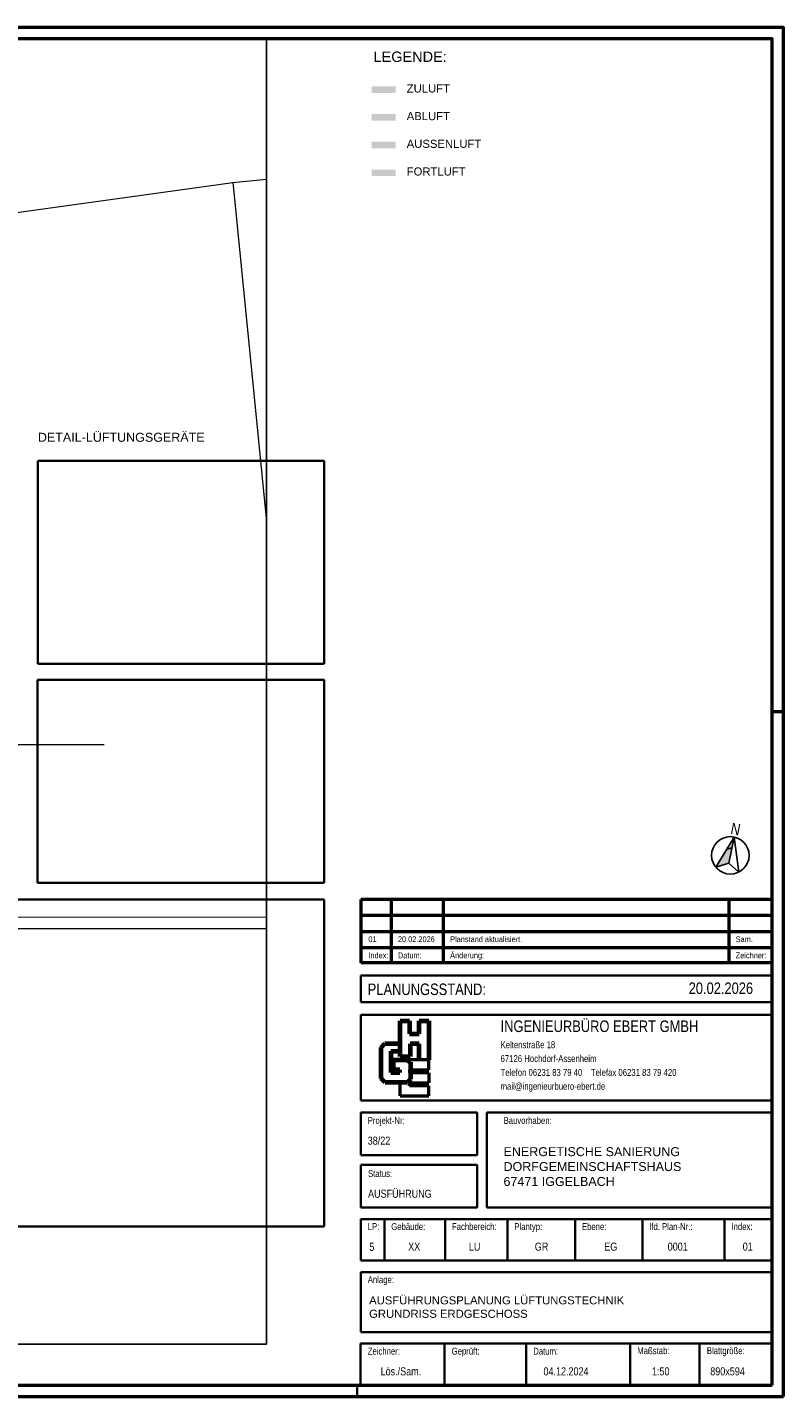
# Model space of a CAD drawing. Extents: x -357 to 533, y -64 to 530.
# Tile 135 of 135: x 205 to 533, y -64 to 530. Entities that reach past the tile are written whole.
import ezdxf
from ezdxf.lldxf.tags import DXFTag

# ---------------------------------------------------------------- set-up
doc = ezdxf.new("R2010")
doc.units = 0
doc.layers.get('0').update_dxf_attribs({"lineweight": 35})
for name, color, linetype, lineweight in [('5_EG-BESTAND', 7, 'Continuous', 25), ('5_EG-DURCHBRÜCHE', 7, 'Continuous', 25), ('L_Index', 7, 'Continuous', 50), ('Legende', 7, 'Continuous', 18), ('Nordpfeil', 7, 'Continuous', 25), ('PLAN_5-102A Grundriss EG', 7, 'Continuous', 25), ('Plankopf', 7, 'Continuous', 35), ('Plannummer', 7, 'Continuous', 35)]:
    doc.layers.add(name, color=color, linetype=linetype, lineweight=lineweight)
for name, color, linetype, lineweight, true_color in [('L_Abluft_2D_Rohr', 7, 'Continuous', 18, 0xf7d209), ('L_Aussenluft', 7, 'Continuous', 35, 0x66ff33), ('L_Fortluft', 7, 'Continuous', 35, 0x993300), ('L_Zuluft_2D_Rohr', 6, 'Continuous', 18, 0xff00ff), ('Rahmen', 7, 'Continuous', 35, 0x009900), ('X_Bitmap', 1, 'Continuous', 35, 0xff0000)]:
    doc.layers.add(name, color=color, linetype=linetype, lineweight=lineweight, true_color=true_color)
doc.styles.add('Arial', font='arial.ttf')
doc.styles.get("Standard").update_dxf_attribs({"font": 'arial.ttf'})
tags = doc.linetypes.add('PUNKT2_S9', pattern=[0.0005, 0, -0.0005]).pattern_tags.tags
tags[6:7] = [DXFTag(74, 4), DXFTag(75, 0), DXFTag(340, '0'), DXFTag(46, 1.0), DXFTag(50, 0.0), DXFTag(44, 0.0), DXFTag(45, 0.0)]
tags[4:5] = [DXFTag(74, 4), DXFTag(75, 0), DXFTag(340, '0'), DXFTag(46, 1.0), DXFTag(50, 0.0), DXFTag(44, 0.0), DXFTag(45, 0.0)]
tags = doc.linetypes.add('STRICHPUNKT2', pattern=[12.7, 6.35, -3.175, 0, -3.175]).pattern_tags.tags
tags[10:11] = [DXFTag(74, 4), DXFTag(75, 0), DXFTag(340, '0'), DXFTag(46, 0.0), DXFTag(50, 0.0), DXFTag(44, 0.0), DXFTag(45, 0.0)]
tags[8:9] = [DXFTag(74, 4), DXFTag(75, 0), DXFTag(340, '0'), DXFTag(46, 0.0), DXFTag(50, 0.0), DXFTag(44, 0.0), DXFTag(45, 0.0)]
tags[6:7] = [DXFTag(74, 4), DXFTag(75, 0), DXFTag(340, '0'), DXFTag(46, 0.0), DXFTag(50, 0.0), DXFTag(44, 0.0), DXFTag(45, 0.0)]
tags[4:5] = [DXFTag(74, 4), DXFTag(75, 0), DXFTag(340, '0'), DXFTag(46, 0.0), DXFTag(50, 0.0), DXFTag(44, 0.0), DXFTag(45, 0.0)]
picture_1 = doc.add_image_def('image1.jpg', size_in_pixel=(1004, 708))
picture_2 = doc.add_image_def('image2.jpg', size_in_pixel=(1001, 710))
picture_3 = doc.add_image_def('image3.jpg', size_in_pixel=(1075, 595))

# ---------------------------------------------------------------- blocks, each defined once
blk = doc.blocks.new('Schraffur-A06HSW6ONL', base_point=(354.15, 501.69))
at = {"linetype": 'ByBlock', "lineweight": -2, "ltscale": 0.18}
blk.add_hatch(color=0, dxfattribs=at).paths.add_polyline_path([(354.15, 501.69), (354.15, 504.47), (364.46, 504.47), (364.46, 503.08), (364.46, 501.69), (356.93, 501.69)])
blk = doc.blocks.new('Schraffur-A06HSW6QNL', base_point=(354.15, 489.69))
at = {"linetype": 'ByBlock', "lineweight": -2, "ltscale": 0.18}
blk.add_hatch(color=0, dxfattribs=at).paths.add_polyline_path([(354.15, 489.69), (354.15, 492.47), (364.46, 492.47), (364.46, 491.08), (364.46, 489.69), (356.93, 489.69)])
blk = doc.blocks.new('Schraffur-A06HSW6SNL', base_point=(354.15, 465.67))
at = {"linetype": 'ByBlock', "lineweight": -2, "ltscale": 0.35}
blk.add_hatch(color=0, dxfattribs=at).paths.add_polyline_path([(354.15, 465.67), (354.15, 468.45), (364.46, 468.45), (364.46, 467.06), (364.46, 465.67), (356.93, 465.67)])
blk = doc.blocks.new('Schraffur-A06HSW6UNL', base_point=(354.15, 477.68))
at = {"linetype": 'ByBlock', "lineweight": -2, "ltscale": 0.35}
blk.add_hatch(color=0, dxfattribs=at).paths.add_polyline_path([(354.15, 477.68), (354.15, 480.46), (364.46, 480.46), (364.46, 479.07), (364.46, 477.68), (356.93, 477.68)])
blk = doc.blocks.new('Schraffur-A06HSW6WNL', base_point=(503.39, 165.73))
at = {"color": 0, "linetype": 'ByBlock', "lineweight": -2, "ltscale": 0.25}
blk.add_solid([(508.98, 167.58), (503.39, 165.73), (511.29, 178.87)], dxfattribs=at)
blk = doc.blocks.new('Polygon-A06HSW6YNL', base_point=(77.12, 9.89))
at = {"color": 0, "linetype": 'ByBlock', "lineweight": -2, "ltscale": 0.35}
for p, q in [((77.12, 151.8), (333.48, 151.8)), ((77.12, 9.89), (77.12, 151.8)), ((333.48, 151.8), (333.48, 9.89)), ((333.48, 9.89), (77.12, 9.89))]:
    blk.add_line(p, q, dxfattribs=at)
blk = doc.blocks.new('Polygon-A06HSW70NL', base_point=(209.21, 158.93))
at = {"color": 0, "linetype": 'ByBlock', "lineweight": -2, "ltscale": 0.35}
for p, q in [((209.21, 247.07), (333.48, 247.07)), ((209.21, 158.93), (209.21, 247.07)), ((333.48, 247.07), (333.48, 158.93)), ((333.48, 158.93), (209.21, 158.93))]:
    blk.add_line(p, q, dxfattribs=at)
blk = doc.blocks.new('Polygon-A06HSW72NL', base_point=(209.26, 253.96))
at = {"color": 0, "linetype": 'ByBlock', "lineweight": -2, "ltscale": 0.35}
for p, q in [((209.26, 342.07), (333.48, 342.07)), ((209.26, 253.96), (209.26, 342.07)), ((333.48, 342.07), (333.48, 253.96)), ((333.48, 253.96), (209.26, 253.96))]:
    blk.add_line(p, q, dxfattribs=at)
blk = doc.blocks.new('Referenz-A06HSW74NL', base_point=(-327.48, -41.15))
at = {"layer": '5_EG-BESTAND', "color": 0, "linetype": 'PUNKT2_S9', "lineweight": 13, "ltscale": 0.13}
for p, q in [((293.94, 462.88), (308.52, 464.22)), ((164.06, 444.85), (293.94, 462.88)), ((293.86, 462.95), (308.52, 315.8)), ((308.52, 143.97), (115.93, 144.25))]:
    blk.add_line(p, q, dxfattribs=at)
at = {"layer": '5_EG-BESTAND', "color": 0, "lineweight": -2}
blk.add_line((308.52, 138.97), (147.89, 139.2), dxfattribs=at)
at = {"layer": '5_EG-DURCHBRÜCHE', "color": 0, "lineweight": 13}
blk.add_line((238.15, 218.91), (178.97, 218.91), dxfattribs=at)
at = {"layer": 'PLAN_5-102A Grundriss EG', "color": 0, "lineweight": -2}
for p, q in [((308.52, 525.11), (308.52, 245.85)), ((308.52, 250.85), (308.52, 250.85)), ((308.52, 245.85), (308.52, -1.15)), ((308.52, 16.85), (308.52, 16.85)), ((308.52, 10.85), (308.52, 10.85)), ((308.52, 4.85), (308.52, 4.85)), ((308.52, -1.15), (308.52, -41.15)), ((308.52, -1.15), (308.52, -1.15)), ((-327.48, -41.15), (308.52, -41.15)), ((303.52, -41.15), (303.52, -41.15))]:
    blk.add_line(p, q, dxfattribs=at)
at = {"layer": 'PLAN_5-102A Grundriss EG', "color": 0, "lineweight": 13}
for p, q in [((308.52, 197.73), (308.52, 197.73)), ((308.52, 189.4), (308.52, 189.4)), ((308.52, 181.06), (308.52, 181.06)), ((308.52, 172.73), (308.52, 172.73)), ((308.52, 152.18), (308.52, 152.18)), ((308.52, 143.85), (308.52, 143.85)), ((308.52, 100.85), (308.52, 100.85)), ((308.52, 76.85), (308.52, 76.85)), ((308.52, 52.85), (308.52, 52.85)), ((308.52, 28.85), (308.52, 28.85))]:
    blk.add_line(p, q, dxfattribs=at)

msp = doc.modelspace()

# ---------------------------------------------------------------- linework, layer by layer
at = {"layer": 'L_Index', "linetype": 'Continuous', "lineweight": 50, "ltscale": 0.025}
for p, q in [((527.75, 151.78), (349.39, 151.78)), ((349.39, 151.78), (349.39, 124.28)), ((362.49, 151.78), (362.49, 124.28)), ((385.13, 151.78), (385.13, 124.28)), ((508.98, 151.78), (508.98, 124.28)), ((527.75, 144.78), (349.39, 144.78)), ((527.75, 137.78), (349.39, 137.78)), ((527.75, 130.78), (349.39, 130.78)), ((527.75, 124.28), (349.39, 124.28))]:
    msp.add_line(p, q, dxfattribs=at)
at = {"layer": 'Nordpfeil', "ltscale": 0.25}
for p, q in [((511.29, 178.87), (503.39, 165.73)), ((511.29, 178.87), (508.98, 167.58)), ((511.29, 178.87), (513.39, 163.68)), ((508.01, 173.4), (510.34, 174.22)), ((503.39, 165.73), (508.98, 167.59)), ((508.98, 167.59), (513.39, 163.68))]:
    msp.add_line(p, q, dxfattribs=at)
at = {"layer": 'Nordpfeil', "color": 7, "ltscale": 0.25, "extrusion": (0, 0, -1)}
msp.add_circle((-509.66, 170.9, -42.75), 8.13, dxfattribs=at)
at = {"layer": 'Plankopf', "color": 7, "linetype": 'Continuous', "lineweight": 35, "ltscale": 0.35}
for p, q in [((349.39, 107.16), (349.39, 118.82)), ((527.77, 118.82), (349.39, 118.82)), ((349.39, 107.16), (527.77, 107.16)), ((527.77, 101.69), (349.39, 101.69)), ((349.39, 101.69), (349.39, 64.57)), ((349.39, 64.57), (527.77, 64.57)), ((349.39, 59.41), (349.39, 40.85)), ((399.92, 59.41), (349.39, 59.41)), ((399.92, 40.85), (399.92, 59.41)), ((404.04, 59.41), (404.04, 18.17)), ((527.77, 59.41), (404.04, 59.41)), ((349.39, 40.85), (399.92, 40.85)), ((349.39, 36.73), (349.39, 18.17)), ((399.92, 36.73), (349.39, 36.73)), ((399.92, 18.17), (399.92, 36.73)), ((349.39, 18.17), (399.92, 18.17)), ((404.04, 18.17), (527.77, 18.17)), ((349.39, -35.87), (527.77, -35.87))]:
    msp.add_line(p, q, dxfattribs=at)
at = {"layer": 'Plankopf', "color": 173, "linetype": 'Continuous', "lineweight": 70, "ltscale": 0.7, "true_color": 0x4e4eec}
for p, q in [((366.47, 99.08), (370.56, 99.08)), ((366.47, 83.63), (366.47, 99.08)), ((370.56, 99.08), (370.56, 93.51)), ((374.65, 93.51), (374.65, 99.08)), ((374.65, 99.08), (378.95, 99.08)), ((378.95, 99.08), (378.95, 82.22)), ((370.56, 93.51), (374.65, 93.51)), ((374.65, 89.22), (370.8, 89.22)), ((370.8, 89.22), (370.8, 83.63)), ((374.65, 82.22), (374.65, 89.22)), ((366.47, 83.63), (370.8, 83.63))]:
    msp.add_line(p, q, dxfattribs=at)
at = {"layer": 'Plankopf', "color": 13, "linetype": 'Continuous', "lineweight": 70, "ltscale": 0.7, "true_color": 0xec4e4e}
for p, q in [((358.18, 87.62), (359.87, 89.31)), ((359.87, 89.31), (366.47, 89.31)), ((358.18, 74.11), (358.18, 87.62)), ((362.37, 85.9), (362.37, 76.67)), ((362.37, 85.9), (366.47, 85.9)), ((363.6, 82.2), (369.13, 82.2)), ((363.6, 77.9), (363.6, 82.2)), ((366.26, 77.9), (363.6, 77.9)), ((366.26, 76.67), (366.26, 77.9)), ((369.13, 82.2), (370.89, 81.18)), ((370.89, 81.18), (370.89, 73.81)), ((370.89, 76.53), (370.89, 77.84)), ((359.92, 72.38), (358.18, 74.11)), ((369.45, 72.38), (359.92, 72.38)), ((362.37, 76.67), (366.26, 76.67)), ((370.89, 73.81), (369.5, 72.42))]:
    msp.add_line(p, q, dxfattribs=at)
at = {"layer": 'Plankopf', "color": 40, "linetype": 'Continuous', "lineweight": 50, "ltscale": 0.5, "true_color": 0xffd600}
for p, q in [((378.95, 82.2), (369.17, 82.2)), ((370.91, 77.84), (378.95, 77.84)), ((378.95, 77.84), (378.95, 82.2)), ((366.47, 66.65), (366.47, 72.36)), ((370.56, 70.92), (370.56, 72.23)), ((370.56, 72.23), (378.95, 72.23)), ((378.95, 76.53), (370.91, 76.53)), ((378.95, 76.53), (378.95, 72.23)), ((366.47, 66.65), (378.95, 66.65)), ((378.95, 70.92), (370.56, 70.92)), ((378.95, 66.63), (378.95, 70.92))]:
    msp.add_line(p, q, dxfattribs=at)
at = {"layer": 'Plankopf', "color": 7, "linetype": 'Continuous', "lineweight": 35, "ltscale": 0.0455}
for p, q in [((349.39, -4.85), (349.39, 13.16)), ((527.89, 13.16), (349.39, 13.16)), ((359.6, -4.85), (359.6, 13.16)), ((385.93, -4.85), (385.93, 13.16)), ((412.96, -4.85), (412.96, 13.16)), ((442.3, -4.85), (442.3, 13.16)), ((471.64, -4.85), (471.64, 13.16)), ((507.17, -4.85), (507.17, 13.16))]:
    msp.add_line(p, q, dxfattribs=at)
at = {"layer": 'Plankopf', "linetype": 'Continuous', "lineweight": 35, "ltscale": 0.035}
for p, q in [((527.89, -4.85), (349.39, -4.85)), ((527.77, -40.88), (349.27, -40.88))]:
    msp.add_line(p, q, dxfattribs=at)
at = {"layer": 'Plankopf', "linetype": 'Continuous', "lineweight": 35, "ltscale": 3.5}
for p, q in [((349.39, -9.85), (527.28, -9.85)), ((349.39, -9.85), (349.39, -35.87)), ((349.27, -40.88), (349.27, -58.89)), ((385.67, -58.89), (385.67, -40.88)), ((421.05, -58.89), (421.05, -40.88)), ((466.16, -58.89), (466.16, -40.88)), ((496.36, -58.89), (496.36, -40.88))]:
    msp.add_line(p, q, dxfattribs=at)
at = {"layer": 'Plankopf', "linetype": 'Continuous', "lineweight": 25, "ltscale": 0.025}
msp.add_line((527.77, -58.89), (349.27, -58.89), dxfattribs=at)
at = {"layer": 'Rahmen', "lineweight": 50, "ltscale": 0.5}
for p, q in [((532.77, 530.11), (527.77, 530.11)), ((532.77, 233.11), (527.77, 233.11))]:
    msp.add_line(p, q, dxfattribs=at)
at = {"layer": 'Rahmen', "ltscale": 0.35}
msp.add_line((347.77, -63.89), (347.77, -58.89), dxfattribs=at)
at = {"layer": 'Rahmen', "lineweight": 50, "ltscale": 0.5}
for points in [[(532.77, -63.89), (532.77, 530.11), (-357.23, 530.11), (-357.23, -63.89), (182.77, -63.89), (432.77, -63.89), (532.77, -63.89)], [(527.77, -58.89), (527.77, 525.11), (-332.23, 525.11), (-332.23, -58.89), (177.77, -58.89), (427.77, -58.89), (527.77, -58.89)]]:
    msp.add_lwpolyline(points, close=True, dxfattribs=at)

# ---------------------------------------------------------------- block references
at = {"color": 251, "lineweight": 25, "ltscale": 0.25, "true_color": 0x585858}
msp.add_blockref('Referenz-A06HSW74NL', (-327.48, -41.15), dxfattribs=at)
at = {"layer": 'L_Abluft_2D_Rohr', "ltscale": 0.18}
msp.add_blockref('Schraffur-A06HSW6QNL', (354.15, 489.69), dxfattribs=at)
at = {"layer": 'L_Aussenluft', "ltscale": 0.35}
msp.add_blockref('Schraffur-A06HSW6UNL', (354.15, 477.68), dxfattribs=at)
at = {"layer": 'L_Fortluft', "ltscale": 0.35}
msp.add_blockref('Schraffur-A06HSW6SNL', (354.15, 465.67), dxfattribs=at)
at = {"layer": 'L_Zuluft_2D_Rohr', "ltscale": 0.18}
msp.add_blockref('Schraffur-A06HSW6ONL', (354.15, 501.69), dxfattribs=at)
at = {"layer": 'Nordpfeil', "ltscale": 0.25}
msp.add_blockref('Schraffur-A06HSW6WNL', (503.39, 165.73), dxfattribs=at)
at = {"layer": 'Rahmen', "color": 7, "lineweight": 35, "ltscale": 0.35}
for name, p in [('Polygon-A06HSW72NL', (209.26, 253.96)), ('Polygon-A06HSW70NL', (209.21, 158.93)), ('Polygon-A06HSW6YNL', (77.12, 9.89))]:
    msp.add_blockref(name, p, dxfattribs=at)

# ---------------------------------------------------------------- texts
at = {"layer": 'L_Index', "linetype": 'Continuous', "lineweight": 25, "ltscale": 0.625, "style": 'Arial', "width": 0.8}
msp.add_text('N', height=5, rotation=348.4972, dxfattribs=at).set_placement((509.47, 180.26))
for s, p in [('01', (352.68, 133.28, 10.74)), ('20.02.2026', (365.49, 133.28, 10.74)), ('Planstand aktualisiert.', (388.13, 133.28, 10.74)), ('Sam.', (511.98, 133.28, 10.74)), ('Index:', (352.68, 126.28, 10.74)), ('Datum:', (365.49, 126.28, 10.74)), ('Änderung:', (388.13, 126.28, 10.74)), ('Zeichner:', (511.98, 126.28, 10.74))]:
    msp.add_text(s, height=2.5, dxfattribs=at).set_placement(p)
at = {"layer": 'Legende', "color": 7, "ltscale": 0.18}
msp.add_text('LEGENDE:', height=4.5, dxfattribs=at).set_placement((354.9, 515.12))
at = {"layer": 'Legende', "color": 0, "lineweight": 25, "ltscale": 0.0875, "style": 'Arial'}
for s, p in [('ZULUFT', (369.31, 501.85)), ('ABLUFT', (369.31, 489.86)), ('AUSSENLUFT', (369.31, 477.84)), ('FORTLUFT', (369.31, 465.84))]:
    msp.add_text(s, height=3.5, dxfattribs=at).set_placement(p)
at = {"layer": 'Plankopf', "linetype": 'Continuous', "ltscale": 0.035, "style": 'Arial', "width": 0.8}
msp.add_text('PLANUNGSSTAND:', height=5.004, dxfattribs=at).set_placement((352.4, 110.31, 10.75))
at = {"layer": 'Plankopf', "linetype": 'Continuous', "lineweight": 50, "ltscale": 0.5, "style": 'Arial', "width": 0.8}
msp.add_text('INGENIEURBÜRO EBERT GMBH', height=5.004, dxfattribs=at).set_placement((410.02, 94.27, -5.59))
at = {"layer": 'Plankopf', "linetype": 'Continuous', "lineweight": 25, "ltscale": 0.25, "style": 'Arial', "width": 0.8}
for s, p in [('Keltenstraße 18', (410.02, 87.26, 10.75)), ('67126 Hochdorf-Assenheim', (410.02, 81.26, 10.75)), ('Telefon 06231 83 79 40    Telefax 06231 83 79 420 ', (410.02, 75.25, 10.75)), ('mail@ingenieurbuero-ebert.de', (410.02, 69.25, 10.75))]:
    msp.add_text(s, height=3.0024, dxfattribs=at).set_placement(p)
at = {"layer": 'Plankopf', "linetype": 'Continuous', "lineweight": 25, "ltscale": 2.5, "style": 'Arial', "width": 0.8}
for s, height, p in [('Projekt-Nr:', 3.0024, (352.4, 54.41, 10.75)), ('Bauvorhaben:', 3.0024, (411.32, 54.41, 10.75)), ('Anlage:', 3.002, (352.4, -14.65, 10.75)), ('Zeichner:', 3.002, (352.4, -45.67, 10.75)), ('Geprüft:', 3.002, (388.79, -45.67, 10.75)), ('Datum:', 3.002, (424.18, -45.67, 10.75)), ('Maßstab:', 3.002, (469.28, -45.46, 10.75)), ('Blattgröße:', 3.0024, (499.48, -45.46, 10.75))]:
    msp.add_text(s, height=height, dxfattribs=at).set_placement(p)
at = {"layer": 'Plankopf', "linetype": 'Continuous', "lineweight": 25, "ltscale": 3.125, "style": 'Arial', "width": 0.8}
for s, height, p in [('Status:', 3.002, (352.54, 31.39, 10.75)), ('LP:', 3.002, (352.4, 8.37, 10.75)), ('Gebäude:', 3.002, (362.6, 8.37, 10.75)), ('Fachbereich:', 3.0024, (388.94, 8.37, 10.75)), ('Plantyp:', 3.002, (415.96, 8.37, 10.75)), ('Ebene:', 3.002, (445.3, 8.37, 10.75)), ('lfd. Plan-Nr.:', 3.0024, (474.64, 8.37, 10.75)), ('Index:', 3.002, (510.17, 8.37, 10.75))]:
    msp.add_text(s, height=height, dxfattribs=at).set_placement(p)
at = {"layer": 'Plankopf', "ltscale": 0.35, "attachment_point": 1, "style": 'Arial'}
for s, insert, char_height, width in [('DETAIL-LÜFTUNGSGERÄTE', (209.33, 354.23), 3.8831, 131.9047), ('ENERGETISCHE SANIERUNG DORFGEMEINSCHAFTSHAUS \\P67471 IGGELBACH', (411.29, 44.32), 3.8831, 131.9047), ('\\pt38.779888;AUSFÜHRUNGSPLANUNG LÜFTUNGSTECHNIK\\PGRUNDRISS ERDGESCHOSS', (353, -20.37), 3.5028, 178.5805)]:
    msp.add_mtext(s, dxfattribs=dict(at, insert=insert, char_height=char_height, width=width))
at = {"layer": 'Plankopf', "ltscale": 0.35, "style": 'Arial', "width": 0.8}
for tag, p, height in [('20.02.2026', (491.59, 110.78), 5), ('38/22', (352.4, 45.4), 3.5), ('AUSFÜHRUNG', (352.54, 22.38), 3.5), ('Lös./Sam.', (357.98, -54.68), 3.5), ('04.12.2024', (428.61, -54.68), 3.5), ('1:50', (475.67, -54.68), 3.5), ('890x594', (500.95, -54.68), 3.5)]:
    msp.add_attdef(tag, p, '', height=height, dxfattribs=at)
at = {"layer": 'Plannummer', "linetype": 'Continuous', "ltscale": 4.375, "style": 'Arial', "width": 0.8}
for s, height, p in [('5', 3.5, (353.08, -0.64, 10.75)), ('XX', 3.503, (369.93, -0.58, 10.75)), ('LU', 3.503, (396.27, -0.58, 10.75)), ('GR', 3.503, (424.86, -0.58, 10.75)), ('EG', 3.503, (454.98, -0.58, 10.75)), ('0001', 3.503, (482.49, -0.58, 10.75)), ('01', 3.503, (515.03, -0.58, 10.75))]:
    msp.add_text(s, height=height, dxfattribs=at).set_placement(p)

# ---------------------------------------------------------------- pictures from other files: only their frames are drawn
at = {"layer": 'X_Bitmap', "ltscale": 0.35}
image = msp.add_image(picture_2, insert=(209.26, 253.96), size_in_units=(124.22, 88.11), dxfattribs=at)
image.dxf.flags = 7
image = msp.add_image(picture_1, insert=(209.21, 158.93), size_in_units=(124.27, 88.14), dxfattribs=at)
image.dxf.flags = 7
at = {"layer": 'X_Bitmap', "linetype": 'STRICHPUNKT2', "ltscale": 0.35}
image = msp.add_image(picture_3, insert=(77.12, 9.89), size_in_units=(256.36, 141.89), rotation=0, dxfattribs=at)
image.dxf.flags = 7

doc.saveas('drawing.dxf')
